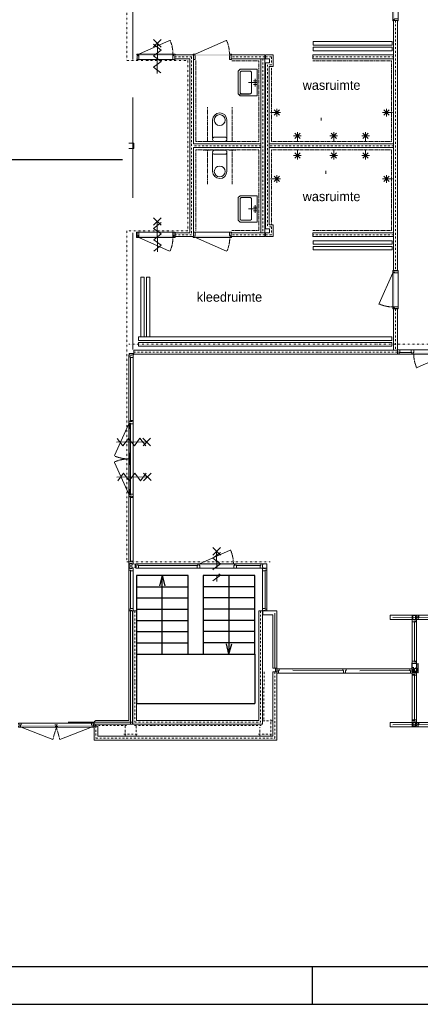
# Model space of a CAD drawing. Extents: x 0 to 84100, y 0 to 59400.
# Tile 3 of 15: x 34375 to 44946, y 0 to 26004. Entities that reach past the tile are written whole.
import ezdxf

# ---------------------------------------------------------------- set-up
doc = ezdxf.new("R2010")
doc.units = 0
doc.header["$LTSCALE"] = 100
for name, pattern in [('DASHDOT', [1, 0.5, -0.25, 0, -0.25]), ('DASHED', [0.75, 0.5, -0.25]), ('DIVIDE', [1.25, 0.5, -0.25, 0, -0.25, 0, -0.25]), ('HIDDEN', [0.375, 0.25, -0.125])]:
    doc.linetypes.add(name, pattern=pattern)
doc.layers.get('0').update_dxf_attribs({"linetype": 'CONTINUOUS'})
for name, color, linetype in [('$AUDIT-BAD-LAYER', 7, 'CONTINUOUS'), ('AL$1A---_ALGEMEEN', 8, 'CONTINUOUS'), ('AL22----', 7, 'CONTINUOUS'), ('AL24----', 7, 'CONTINUOUS'), ('BL$2----', 7, 'CONTINUOUS')]:
    doc.layers.add(name, color=color, linetype=linetype)
doc.styles.add('BURO-025', font='burofont.shx', dxfattribs={"height": 250})

# ---------------------------------------------------------------- blocks, each defined once
blk = doc.blocks.new('A1-HOR')
at = {"linetype": 'Continuous'}
for p, q in [((10, 10), (831, 10)), ((421, 0), (421, 10)), ((0, 0), (841, 0))]:
    blk.add_line(p, q, dxfattribs=at)
blk = doc.blocks.new('08EDGS')
at = {"layer": 'AL$1A---_ALGEMEEN', "color": 0, "linetype": 'Continuous', "lineweight": 0}
blk.add_line((0, 500), (0, -500), dxfattribs=at)
blk = doc.blocks.new('13004S')
at = {"layer": 'AL$1A---_ALGEMEEN', "color": 0, "linetype": 'Continuous', "lineweight": 0}
blk.add_line((0, 0), (899, 400), dxfattribs=at)
at = {"layer": 'AL$1A---_ALGEMEEN', "color": 0, "linetype": 'HIDDEN', "lineweight": 0}
blk.add_arc((-1, 0), 1000, 359.9998, 23.9623, dxfattribs=at)
blk = doc.blocks.new('14GLSS')
at = {"layer": 'AL$1A---_ALGEMEEN', "color": 0, "linetype": 'Continuous', "lineweight": 0}
blk.add_line((0, 0), (1317.8, 45.1), dxfattribs=at)
blk = doc.blocks.new('13005S')
at = {"layer": 'AL$1A---_ALGEMEEN', "color": 0, "linetype": 'Continuous', "lineweight": 0}
blk.add_line((0, 0), (900, 346.1), dxfattribs=at)
at = {"layer": 'AL$1A---_ALGEMEEN', "color": 0, "linetype": 'HIDDEN', "lineweight": 0}
blk.add_line((900, 346.1), (1000, 0), dxfattribs=at)
blk = doc.blocks.new('12004S')
at = {"layer": 'AL$1A---_ALGEMEEN', "color": 0, "linetype": 'Continuous', "lineweight": 0}
blk.add_line((0, 0), (902, 400), dxfattribs=at)
at = {"layer": 'AL$1A---_ALGEMEEN', "color": 0, "linetype": 'HIDDEN', "lineweight": 0}
blk.add_arc((2, 0), 1000, 0, 23.9625, dxfattribs=at)
blk = doc.blocks.new('12FRMS')
at = {"layer": 'AL$1A---_ALGEMEEN', "color": 0, "linetype": 'Continuous', "lineweight": 0}
blk.add_lwpolyline([(-1, -499.5), (-1.6, 500.7), (1000, 501), (1000.6, -499.2)], close=True, dxfattribs=at)
blk = doc.blocks.new('12STPS')
at = {"layer": 'AL$1A---_ALGEMEEN', "color": 0, "linetype": 'Continuous', "lineweight": 0}
for p, q in [((-500.1, 500.6), (495.6, 499.4)), ((-500, -499.7), (495.5, -499.8))]:
    blk.add_line(p, q, dxfattribs=at)
blk = doc.blocks.new('17009')
at = {"layer": 'AL$1A---_ALGEMEEN', "color": 0, "linetype": 'HIDDEN', "lineweight": 0}
for p, q in [((-421.8, 0), (-235.8, 0)), ((-325, -900), (-325, 0)), ((433.3, 0), (221.5, 0)), ((325.5, -900), (325.5, 0))]:
    blk.add_line(p, q, dxfattribs=at)
at = {"layer": 'AL$1A---_ALGEMEEN', "color": 0, "linetype": 'Continuous', "lineweight": 0}
for p, q in [((137.5, 0), (-137.5, 0)), ((-187.5, -60), (-187.5, -50)), ((-187.5, -563.6), (-187.5, -90.7)), ((137.5, -110), (-137.5, -110)), ((187.5, -60), (187.5, -50)), ((187.5, -90.7), (187.5, -562.5))]:
    blk.add_line(p, q, dxfattribs=at)
blk.add_circle((0, -562.5), 144, dxfattribs=at)
for centre, radius, start, end in [((-137.5, -50), 50, 90, 180), ((-137.5, -60), 50, 180, 270), ((137.5, -50), 50, 0, 90), ((137.5, -60), 50, 270, 360), ((0, -562.5), 187.5, 180.33613, 359.99999)]:
    blk.add_arc(centre, radius, start, end, dxfattribs=at)
blk = doc.blocks.new('172001')
at = {"layer": 'AL$1A---_ALGEMEEN', "color": 0, "linetype": 'Continuous', "lineweight": 0}
for p, q in [((-50, 0), (-50, -100)), ((0, 0), (0, -225)), ((50, 0), (50, -100)), ((-100, -50), (100, -50))]:
    blk.add_line(p, q, dxfattribs=at)
for points in [[(-350, -450), (-300, -500), (300, -500), (350, -450), (350, 0), (-350, 0)], [(-275, -450), (275, -450), (300, -425), (300, -175), (275, -150), (-275, -150), (-300, -175), (-300, -425)]]:
    blk.add_lwpolyline(points, close=True, dxfattribs=at)
blk = doc.blocks.new('14FRBS')
at = {"layer": 'AL$1A---_ALGEMEEN', "color": 0, "linetype": 'Continuous', "lineweight": 0}
for points in [[(0, 0), (0, 499.7), (1280.3, 545), (1280.4, 44.3)], [(0, 0), (0, -499.7), (1280.3, -455.4), (1280.4, 44.3)]]:
    blk.add_lwpolyline(points, dxfattribs=at)
blk = doc.blocks.new('14FRSS')
at = {"layer": 'AL$1A---_ALGEMEEN', "color": 0, "linetype": 'Continuous', "lineweight": 0}
blk.add_lwpolyline([(0, -500), (1000, -500), (1000, 500), (0, 500)], close=True, dxfattribs=at)
blk = doc.blocks.new('*O21')
at = {"layer": 'AL$1A---_ALGEMEEN', "color": 0, "linetype": 'Continuous', "lineweight": 0}
for p, q in [((-85.7, 23.5), (-85.7, -90.5)), ((-85.5, -90.5), (18.8, -90.5))]:
    blk.add_line(p, q, dxfattribs=at)
for points in [[(-85.2, 23.5), (-85.2, 90.5), (28.8, 90.5), (28.8, 23.5)], [(28.8, 23.5), (28.8, 88.5), (26.8, 90.5), (-18.2, 90.5), (-18.2, 73.5), (-68.2, 73.5), (-69.2, 72.5), (-69.2, 68), (-83.2, 68), (-85.2, 66), (-85.2, 23.5), (-55.2, 23.5), (-55.2, 37.5), (-1.2, 37.5), (-1.2, 23.5)], [(-74.2, -89.5), (-84.2, -89.5), (-84.2, 13.5), (-74.2, 13.5)], [(-52.2, 37.5), (-52.2, 23.5), (-74.2, 23.5), (-74.2, -79.5), (18.8, -79.5), (18.8, -57.5), (32.8, -57.5), (32.8, -6.5), (18.8, -6.5), (18.8, 23.5), (-1.2, 23.5), (-1.2, 37.5)], [(18.8, 23.5), (83.8, 23.5), (85.8, 21.5), (85.8, -23.5), (68.8, -23.5), (68.8, -73.5), (67.8, -74.5), (63.3, -74.5), (63.3, -88.5), (61.3, -90.5), (18.8, -90.5), (18.8, -60.5), (32.8, -60.5), (32.8, -6.5), (18.8, -6.5)], [(8.8, -79.5), (8.8, -89.5), (-74.2, -89.5), (-74.2, -79.5)], [(32.8, -57.5), (-11.2, -57.5), (-11.2, -6.5), (18.8, -6.5), (18.8, -6.5), (32.8, -6.5)]]:
    blk.add_lwpolyline(points, close=True, dxfattribs=at)
for points in [[(-74.2, -26.5), (-52.2, -26.5), (-74.2, 23.5), (-52.2, 23.5)], [(-74.2, -79.5), (-52.2, -79.5), (-74.2, -29.5), (-52.2, -29.5)], [(18.8, -79.5), (18.8, -57.5), (-31.2, -79.5), (-31.2, -57.5)]]:
    blk.add_solid(points, dxfattribs=at)
at = {"layer": 'AL$1A---_ALGEMEEN', "color": 0, "linetype": 'Continuous', "lineweight": 0, "xscale": 0.06699945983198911, "yscale": -0.1139987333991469}
blk.add_blockref('14FRSS', (-1.2, -33.5), dxfattribs=at)
blk = doc.blocks.new('*O25')
at = {"layer": 'AL$1A---_ALGEMEEN', "color": 0, "linetype": 'Continuous', "lineweight": 0}
for p, q in [((-57, 642.5), (-57, -356.5)), ((12, 640.5), (12, -354.5)), ((57, 659.5), (57, -373.5))]:
    blk.add_line(p, q, dxfattribs=at)
for points in [[(-57, 707.5), (-57, 642.5), (-55, 640.5), (12, 640.5), (12, 657.5), (40, 657.5), (55, 657.5), (57, 659.5), (57, 707.5), (27, 707.5), (27, 698.5), (-27, 698.5), (-27, 707.5)], [(-57, -421.5), (-57, -356.5), (-55, -354.5), (12, -354.5), (12, -371.5), (40, -371.5), (55, -371.5), (57, -373.5), (57, -421.5), (27, -421.5), (27, -412.5), (-27, -412.5), (-27, -421.5)]]:
    blk.add_lwpolyline(points, close=True, dxfattribs=at)
blk = doc.blocks.new('*O26')
at = {"layer": 'AL$1A---_ALGEMEEN', "color": 0, "linetype": 'Continuous', "lineweight": 0}
for p, q in [((-57, 659.5), (-57, -373.5)), ((-12, 640.5), (-12, -354.5)), ((57, 642.5), (57, -356.5))]:
    blk.add_line(p, q, dxfattribs=at)
for points in [[(57, 707.5), (57, 642.5), (55, 640.5), (-12, 640.5), (-12, 657.5), (-40, 657.5), (-55, 657.5), (-57, 659.5), (-57, 707.5), (-27, 707.5), (-27, 698.5), (27, 698.5), (27, 707.5)], [(57, -421.5), (57, -356.5), (55, -354.5), (-12, -354.5), (-12, -371.5), (-40, -371.5), (-55, -371.5), (-57, -373.5), (-57, -421.5), (-27, -421.5), (-27, -412.5), (27, -412.5), (27, -421.5)]]:
    blk.add_lwpolyline(points, close=True, dxfattribs=at)
blk = doc.blocks.new('*O46')
at = {"layer": 'AL$1A---_ALGEMEEN', "color": 0, "linetype": 'Continuous', "lineweight": 0}
for p, q in [((-69.5, 469), (-69.5, -469)), ((69.5, 452), (69.5, -452))]:
    blk.add_line(p, q, dxfattribs=at)
for points in [[(69.5, 506), (69.5, 452), (67.5, 450), (-24.5, 450), (-24.5, 467), (-52.5, 467), (-53.5, 467), (-53.5, 467), (-67.5, 467), (-69.5, 469), (-69.5, 506), (-50.5, 506), (-50.5, 497), (50.5, 497), (50.5, 506)], [(69.5, -506), (69.5, -452), (67.5, -450), (-24.5, -450), (-24.5, -467), (-52.5, -467), (-53.5, -467), (-53.5, -467), (-67.5, -467), (-69.5, -469), (-69.5, -506), (-50.5, -506), (-50.5, -497), (50.5, -497), (50.5, -506)]]:
    blk.add_lwpolyline(points, close=True, dxfattribs=at)
blk.add_solid([(-66.5, -465), (-26.5, -465), (-66.5, 465), (-26.5, 465)], dxfattribs=at)
blk = doc.blocks.new('*O47')
at = {"layer": 'AL$1A---_ALGEMEEN', "color": 0, "linetype": 'Continuous', "lineweight": 0}
for p, q in [((469, 69.5), (-469, 69.5)), ((452, -69.5), (-452, -69.5))]:
    blk.add_line(p, q, dxfattribs=at)
for points in [[(-506, -69.5), (-452, -69.5), (-450, -67.5), (-450, 24.5), (-467, 24.5), (-467, 52.5), (-467, 53.5), (-467, 53.5), (-467, 67.5), (-469, 69.5), (-506, 69.5), (-506, 50.5), (-497, 50.5), (-497, -50.5), (-506, -50.5)], [(506, -69.5), (452, -69.5), (450, -67.5), (450, 24.5), (467, 24.5), (467, 52.5), (467, 53.5), (467, 53.5), (467, 67.5), (469, 69.5), (506, 69.5), (506, 50.5), (497, 50.5), (497, -50.5), (506, -50.5)]]:
    blk.add_lwpolyline(points, close=True, dxfattribs=at)
blk.add_solid([(-465, 66.5), (-465, 26.5), (465, 66.5), (465, 26.5)], dxfattribs=at)
blk = doc.blocks.new('*O50')
at = {"layer": 'AL$1A---_ALGEMEEN', "color": 0, "linetype": 'Continuous', "lineweight": 0}
for points in [[(-497, -69.5), (-452, -69.5), (-450, -67.5), (-450, 24.5), (-467, 24.5), (-467, 52.5), (-467, 53.5), (-467, 53.5), (-467, 67.5), (-469, 69.5), (-506, 69.5), (-506, 50.5), (-497, 50.5), (-497, -50.5), (-497, -50.5)], [(504, -69.5), (450, -69.5), (448, -67.5), (448, 24.5), (465, 24.5), (465, 52.5), (465, 53.5), (465, 53.5), (465, 67.5), (467, 69.5), (504, 69.5), (504, 50.5), (495, 50.5), (495, -50.5), (504, -50.5)]]:
    blk.add_lwpolyline(points, close=True, dxfattribs=at)
blk.add_solid([(463, 66.5), (463, 26.5), (-465, 66.5), (-465, 26.5)], dxfattribs=at)
blk = doc.blocks.new('*O51')
at = {"layer": 'AL$1A---_ALGEMEEN', "color": 0, "linetype": 'Continuous', "lineweight": 0}
for p, q in [((-69.5, -469), (-69.5, 469)), ((69.5, -452), (69.5, 452))]:
    blk.add_line(p, q, dxfattribs=at)
for points in [[(69.5, 506), (69.5, 452), (67.5, 450), (-24.5, 450), (-24.5, 467), (-52.5, 467), (-53.5, 467), (-53.5, 467), (-67.5, 467), (-69.5, 469), (-69.5, 506), (-50.5, 506), (-50.5, 497), (50.5, 497), (50.5, 506)], [(69.5, -506), (69.5, -452), (67.5, -450), (-24.5, -450), (-24.5, -467), (-52.5, -467), (-53.5, -467), (-53.5, -467), (-67.5, -467), (-69.5, -469), (-69.5, -506), (-50.5, -506), (-50.5, -497), (50.5, -497), (50.5, -506)]]:
    blk.add_lwpolyline(points, close=True, dxfattribs=at)
blk.add_solid([(-66.5, 465), (-26.5, 465), (-66.5, -465), (-26.5, -465)], dxfattribs=at)
blk = doc.blocks.new('*O52')
at = {"layer": 'AL$1A---_ALGEMEEN', "color": 0, "linetype": 'Continuous', "lineweight": 0}
for points in [[(-497, 69.5), (-452, 69.5), (-450, 67.5), (-450, -24.5), (-467, -24.5), (-467, -52.5), (-467, -53.5), (-467, -53.5), (-467, -67.5), (-469, -69.5), (-506, -69.5), (-506, -50.5), (-497, -50.5), (-497, 50.5), (-497, 50.5)], [(506, 69.5), (452, 69.5), (450, 67.5), (450, -24.5), (467, -24.5), (467, -52.5), (467, -53.5), (467, -53.5), (467, -67.5), (469, -69.5), (506, -69.5), (506, -50.5), (497, -50.5), (497, 50.5), (506, 50.5)]]:
    blk.add_lwpolyline(points, close=True, dxfattribs=at)
blk.add_solid([(465, -66.5), (465, -26.5), (-465, -66.5), (-465, -26.5)], dxfattribs=at)
blk = doc.blocks.new('*O53')
at = {"layer": 'AL$1A---_ALGEMEEN', "color": 0, "linetype": 'Continuous', "lineweight": 0}
for p, q in [((454, 69.5), (-452, 69.5)), ((471, -69.5), (-469, -69.5))]:
    blk.add_line(p, q, dxfattribs=at)
for points in [[(-506, 69.5), (-452, 69.5), (-450, 67.5), (-450, -24.5), (-467, -24.5), (-467, -52.5), (-467, -53.5), (-467, -53.5), (-467, -67.5), (-469, -69.5), (-506, -69.5), (-506, -50.5), (-497, -50.5), (-497, 50.5), (-506, 50.5)], [(508, 69.5), (454, 69.5), (452, 67.5), (452, -24.5), (469, -24.5), (469, -52.5), (469, -53.5), (469, -53.5), (469, -67.5), (471, -69.5), (508, -69.5), (508, -50.5), (499, -50.5), (499, 50.5), (508, 50.5)]]:
    blk.add_lwpolyline(points, close=True, dxfattribs=at)
blk.add_solid([(-465, -66.5), (-465, -26.5), (467, -66.5), (467, -26.5)], dxfattribs=at)
blk = doc.blocks.new('*O54')
at = {"layer": 'AL$1A---_ALGEMEEN', "color": 0, "linetype": 'Continuous', "lineweight": 0}
for p, q in [((635, 57), (-635, 57)), ((652, -57), (-652, -57)), ((-334, -12), (-633, -12))]:
    blk.add_line(p, q, dxfattribs=at)
for points in [[(-700, 57), (-635, 57), (-633, 55), (-633, -12), (-650, -12), (-650, -40), (-650, -55), (-652, -57), (-700, -57), (-700, -27), (-691, -27), (-691, 27), (-700, 27)], [(-332, 57), (-269, 57), (-267, 55), (-267, -12), (-284, -12), (-284, -40), (-284, -55), (-286, -57), (-315, -57), (-317, -55), (-317, -12), (-334, -12), (-334, 55)], [(700, 57), (635, 57), (633, 55), (633, -12), (650, -12), (650, -40), (650, -55), (652, -57), (700, -57), (700, -27), (691, -27), (691, 27), (700, 27)]]:
    blk.add_lwpolyline(points, close=True, dxfattribs=at)
blk.add_solid([(-282, -14), (-282, -54), (648, -14), (648, -54)], dxfattribs=at)
blk = doc.blocks.new('*O75')
at = {"layer": 'AL$1A---_ALGEMEEN', "color": 0, "linetype": 'Continuous', "lineweight": 0}
for p, q in [((-57, 872.5), (-57, -1020.5)), ((-12, 853.5), (-12, -1001.5)), ((57, 855.5), (57, -1003.5))]:
    blk.add_line(p, q, dxfattribs=at)
for points in [[(57, 920.5), (57, 855.5), (55, 853.5), (-12, 853.5), (-12, 870.5), (-40, 870.5), (-55, 870.5), (-57, 872.5), (-57, 920.5), (-27, 920.5), (-27, 911.5), (27, 911.5), (27, 920.5)], [(57, -1068.5), (57, -1003.5), (55, -1001.5), (-12, -1001.5), (-12, -1018.5), (-40, -1018.5), (-55, -1018.5), (-57, -1020.5), (-57, -1068.5), (-27, -1068.5), (-27, -1059.5), (27, -1059.5), (27, -1068.5)]]:
    blk.add_lwpolyline(points, close=True, dxfattribs=at)
blk = doc.blocks.new('*O76')
at = {"layer": 'AL$1A---_ALGEMEEN', "color": 0, "linetype": 'Continuous', "lineweight": 0}
blk.add_lwpolyline([(20, 465), (-20, 465), (-20, -465), (20, -465)], close=True, dxfattribs=at)
for points in [[(20, 315), (-20, 315), (20, 465), (-20, 465)], [(20, -465), (-20, -465), (20, -315), (-20, -315)]]:
    blk.add_solid(points, dxfattribs=at)
blk = doc.blocks.new('*O77')
at = {"layer": 'AL$1A---_ALGEMEEN', "color": 0, "linetype": 'Continuous', "lineweight": 0}
blk.add_lwpolyline([(20, -465), (-20, -465), (-20, 465), (20, 465)], close=True, dxfattribs=at)
for points in [[(20, 465), (-20, 465), (20, 315), (-20, 315)], [(20, -315), (-20, -315), (20, -465), (-20, -465)]]:
    blk.add_solid(points, dxfattribs=at)
blk = doc.blocks.new('114-35J')
at = {"layer": '$AUDIT-BAD-LAYER', "color": 0, "linetype": 'Continuous'}
for p, q in [((872, 0), (0, 0)), ((0, 0), (0, -2080)), ((872, 0), (872, -907)), ((2256, 0), (872, 0)), ((1069, 0), (1069, -907)), ((1267, 0), (1267, -907)), ((1465, 0), (1465, -907)), ((1663, 0), (1663, -907)), ((1860, 0), (1860, -907)), ((2058, 0), (2058, -907)), ((2256, -907), (2256, 0)), ((872, -454), (2256, -454)), ((2256, -454), (2074, -404)), ((2256, -454), (2074, -500)), ((872, -907), (2256, -907)), ((872, -1173), (872, -2081)), ((2256, -1173), (872, -1173)), ((1069, -2081), (1069, -1173)), ((1267, -2081), (1267, -1173)), ((1465, -2081), (1465, -1173)), ((1663, -2081), (1663, -1173)), ((1860, -2081), (1860, -1173)), ((2058, -2081), (2058, -1173)), ((2256, -2081), (2256, -1173)), ((872, -1627), (1053, -1581)), ((872, -1627), (1053, -1676)), ((2256, -1627), (872, -1627)), ((872, -2080), (0, -2080)), ((872, -2081), (2256, -2081))]:
    blk.add_line(p, q, dxfattribs=at)
at = {"layer": '$AUDIT-BAD-LAYER', "color": 0}
blk.add_line((872, -907), (872, -1175), dxfattribs=at)

msp = doc.modelspace()

# ---------------------------------------------------------------- linework, layer by layer
at = {"layer": 'AL$1A---_ALGEMEEN', "linetype": 'Continuous', "lineweight": 0}
for p, q in [((37360, 28092), (37360, 24955)), ((44241, 25981), (44241, 22724)), ((44241, 25981), (44341, 25981)), ((44341, 25981), (44341, 19376)), ((38108, 25481), (37907, 25283)), ((38107, 25281), (37908, 25483)), ((38002, 24582), (38008, 25382)), ((38965, 25074), (38468, 25074)), ((38468, 25074), (38468, 24974)), ((38865, 24974), (38468, 24974)), ((38862, 24974), (38862, 20374)), ((38962, 25074), (38962, 22724)), ((40840, 25074), (39954, 25074)), ((39954, 25074), (39954, 24974)), ((40840, 24974), (39954, 24974)), ((40741, 24974), (40742, 22724)), ((40741, 24974), (40841, 24974)), ((40840, 25074), (40840, 24974)), ((40841, 24974), (40842, 20374)), ((41067, 25074), (40857, 25074)), ((40857, 25074), (40857, 24974)), ((40967, 24974), (40857, 24974)), ((40967, 24974), (40967, 24864)), ((41067, 25074), (41067, 24764)), ((44241, 25074), (42112, 25074)), ((42112, 25074), (42112, 24974)), ((44241, 24974), (42112, 24974)), ((44241, 23774), (44241, 25074)), ((44241, 25074), (44241, 24974)), ((40967, 24864), (40862, 24864)), ((40862, 24864), (40862, 20484)), ((40862, 24864), (40962, 24864)), ((41067, 24764), (40962, 24764)), ((40962, 24764), (40962, 20584)), ((37360, 23946), (37360, 21298)), ((40182, 24040), (40442, 24040)), ((41257, 23549), (40997, 23549)), ((41087, 23620), (41228, 23479)), ((41228, 23620), (41087, 23479)), ((41157, 23649), (41157, 23449)), ((42333, 23415), (42333, 23340)), ((43952, 23549), (44212, 23549)), ((44122, 23620), (43981, 23479)), ((43981, 23620), (44122, 23479)), ((44052, 23649), (44052, 23449)), ((41601, 22934), (41801, 22934)), ((41631, 22863), (41772, 23005)), ((41631, 23005), (41772, 22863)), ((41701, 23034), (41701, 22774)), ((42561, 22934), (42761, 22934)), ((42591, 22863), (42732, 23005)), ((42591, 23005), (42732, 22863)), ((42661, 23034), (42661, 22774)), ((43401, 22934), (43601, 22934)), ((43431, 22863), (43572, 23005)), ((43431, 23005), (43572, 22863)), ((43501, 23034), (43501, 22774)), ((37369, 22746), (37389, 22746)), ((37389, 22746), (37389, 22675)), ((40741, 22724), (38962, 22724)), ((40741, 22624), (38962, 22624)), ((38962, 22624), (38962, 20274)), ((40742, 22624), (40742, 20374)), ((44241, 22724), (40961, 22724)), ((44241, 22624), (40961, 22624)), ((44241, 22624), (44241, 20374)), ((41601, 22414), (41801, 22414)), ((41631, 22485), (41772, 22344)), ((41631, 22344), (41772, 22485)), ((41701, 22314), (41701, 22574)), ((42561, 22414), (42761, 22414)), ((42591, 22485), (42732, 22344)), ((42591, 22344), (42732, 22485)), ((42661, 22314), (42661, 22574)), ((43401, 22414), (43601, 22414)), ((43431, 22485), (43572, 22344)), ((43431, 22344), (43572, 22485)), ((43501, 22314), (43501, 22574)), ((41087, 21729), (41228, 21870)), ((41228, 21729), (41087, 21870)), ((41157, 21699), (41157, 21899)), ((42453, 21934), (42453, 22009)), ((44122, 21729), (43981, 21870)), ((43981, 21729), (44122, 21870)), ((44052, 21699), (44052, 21899)), ((41257, 21799), (40997, 21799)), ((43952, 21799), (44212, 21799)), ((44241, 21574), (44241, 20274)), ((37906, 20773), (38107, 20575)), ((37907, 20573), (38106, 20775)), ((38012, 19874), (38006, 20674)), ((41067, 20584), (40962, 20584)), ((41067, 20584), (41067, 20274)), ((37357, 20374), (37357, 17296)), ((38862, 20374), (38476, 20374)), ((38476, 20374), (38476, 20274)), ((40841, 20374), (39959, 20374)), ((39959, 20374), (39959, 20274)), ((40742, 20374), (40842, 20374)), ((40841, 20374), (40841, 20274)), ((40967, 20374), (40857, 20374)), ((40857, 20374), (40857, 20274)), ((40967, 20484), (40862, 20484)), ((40862, 20484), (40962, 20484)), ((40967, 20484), (40967, 20374)), ((44241, 20374), (42112, 20374)), ((42112, 20374), (42112, 20274)), ((38962, 20274), (38476, 20274)), ((40841, 20274), (39959, 20274)), ((41067, 20274), (40857, 20274)), ((44241, 20274), (42112, 20274)), ((44241, 20274), (44241, 19376)), ((44241, 19376), (44341, 19376)), ((44241, 18364), (44241, 17274)), ((44241, 18364), (44341, 18364)), ((44341, 18364), (44341, 17274)), ((44341, 17274), (37387, 17274)), ((37387, 17274), (37387, 17174)), ((44341, 17174), (37387, 17174)), ((44241, 17274), (44341, 17274)), ((44341, 17274), (44341, 17174)), ((37251, 17105), (37251, 15402)), ((37296, 17086), (37296, 15421)), ((37365, 17088), (37365, 15419)), ((36929, 14845), (37729, 14851)), ((37628, 14951), (37829, 14752)), ((37828, 14952), (37630, 14751)), ((36942, 13923), (37742, 13930)), ((37843, 13831), (37641, 14029)), ((37643, 13829), (37841, 14031)), ((37251, 11681), (37251, 13405)), ((37296, 11700), (37296, 13386)), ((37365, 11698), (37365, 13388)), ((39115, 11633), (39925, 11993)), ((39470, 12061), (39671, 11863)), ((39471, 11861), (39670, 12063)), ((39573, 11511), (39571, 11962)), ((37251, 11631), (37251, 11517)), ((37490, 11633), (40741, 11633)), ((37507, 11588), (39059, 11588)), ((37507, 11519), (40724, 11519)), ((39115, 11633), (40015, 11633)), ((40093, 11588), (40722, 11588)), ((40777, 11633), (40882, 11633)), ((39574, 11162), (39574, 11305)), ((37252, 10389), (37252, 7499)), ((37352, 10389), (37252, 10389)), ((37302, 10389), (37302, 7399)), ((37362, 10389), (37361, 7397)), ((37362, 10389), (37462, 10389)), ((37462, 10389), (37461, 7497)), ((40683, 10389), (40683, 7499)), ((40683, 10389), (40783, 10389)), ((40783, 10389), (40783, 7399)), ((40788, 10284), (41054, 10285)), ((41106, 8870), (41106, 10326)), ((44735, 10280), (44839, 10280)), ((44735, 10280), (44735, 10166)), ((44792, 10099), (44792, 9066)), ((44735, 8999), (44735, 8756)), ((44735, 8856), (44735, 8756)), ((44849, 8999), (44849, 8756)), ((41058, 8779), (41058, 7079)), ((41058, 8779), (41158, 8779)), ((41158, 8779), (41158, 6979)), ((44792, 7513), (44792, 8689)), ((34389, 7315), (36294, 7315)), ((34412, 7429), (36272, 7429)), ((35302, 7382), (35372, 7382)), ((35311, 7339), (35381, 7339)), ((35337, 7340), (35337, 7382)), ((35346, 7381), (35346, 7339)), ((37341, 7447), (35655, 7448)), ((36337, 7419), (36337, 7399)), ((36437, 7399), (36337, 7399)), ((37352, 7399), (36337, 7399)), ((36337, 7350), (36337, 6979)), ((36337, 7350), (36437, 7350)), ((36337, 6979), (36337, 7349)), ((37252, 7499), (36417, 7499)), ((36437, 7350), (36437, 7079)), ((36437, 7079), (36437, 7349)), ((37361, 7397), (40783, 7399)), ((37461, 7497), (40683, 7499)), ((36437, 7079), (41058, 7079)), ((36337, 6979), (41158, 6979))]:
    msp.add_line(p, q, dxfattribs=at)
at = {"layer": 'AL$1A---_ALGEMEEN', "linetype": 'DASHDOT', "lineweight": 0}
for p, q in [((44291, 25981), (44291, 19376)), ((38915, 25024), (38468, 25024)), ((38912, 25024), (38912, 20324)), ((40840, 25024), (39954, 25024)), ((40791, 24974), (40792, 20374)), ((41017, 25024), (40857, 25024)), ((41017, 25024), (41017, 24814)), ((44241, 25024), (42112, 25024)), ((41017, 24814), (40912, 24814)), ((40912, 24814), (40912, 20534)), ((40741, 22674), (38962, 22674)), ((44241, 22674), (40961, 22674)), ((38912, 20324), (38476, 20324)), ((40841, 20324), (39959, 20324)), ((41017, 20324), (40857, 20324)), ((41017, 20534), (40912, 20534)), ((41017, 20534), (41017, 20324)), ((44241, 20324), (42112, 20324)), ((44291, 18364), (44291, 17274)), ((44341, 17224), (37387, 17224)), ((37412, 10389), (37411, 7447)), ((40733, 10389), (40733, 7449)), ((40820, 7526), (40822, 8794)), ((41108, 8779), (41108, 7029)), ((36350, 7359), (37197, 7359)), ((36387, 7350), (36387, 7029)), ((37159, 7099), (37159, 7398)), ((37408, 7359), (40749, 7359)), ((37411, 7447), (40733, 7449)), ((37449, 7097), (37449, 7398)), ((40709, 7099), (40709, 7319)), ((40789, 7487), (41038, 7487)), ((40999, 7097), (40999, 7526)), ((36387, 7029), (41108, 7029)), ((37122, 7138), (37488, 7138)), ((40672, 7138), (41038, 7138))]:
    msp.add_line(p, q, dxfattribs=at)
at = {"layer": 'AL$1A---_ALGEMEEN', "linetype": 'DASHED', "lineweight": 0}
for p, q in [((41089, 8782), (41171, 8782)), ((36411, 7347), (36328, 7347))]:
    msp.add_line(p, q, dxfattribs=at)
at = {"layer": 'AL$1A---_ALGEMEEN', "linetype": 'DIVIDE', "lineweight": 0}
for points in [[(37201, 51659), (37201, 48092), (37201, 48092), (37202, 24924), (38812, 24924), (38812, 20424), (37202, 20424), (37201, 11682), (40983, 11682)], [(45921, 25157), (45639, 25157), (45665, 17433), (37252, 17433)]]:
    msp.add_lwpolyline(points, dxfattribs=at)
at = {"layer": 'AL$1A---_ALGEMEEN', "linetype": 'Continuous', "lineweight": 0}
for points in [[(44341, 25981), (44341, 19376), (44241, 19376), (44241, 25981)], [(44202, 25424), (44202, 25334), (42123, 25334), (42123, 25424)], [(44202, 25274), (44202, 25184), (42123, 25184), (42123, 25274)], [(38418, 24955), (38418, 25094), (37518, 25094), (37518, 24955)], [(40841, 24974), (40841, 20374), (40742, 20374), (40742, 24974)], [(38420, 20254), (38420, 20393), (37518, 20393), (37518, 20254)], [(44202, 20074), (44202, 20164), (42123, 20164), (42123, 20074)], [(44202, 19924), (44202, 20014), (42123, 20014), (42123, 19924)], [(44360, 19320), (44221, 19320), (44221, 18420), (44360, 18420)], [(37662, 19204), (37572, 19204), (37572, 17624), (37662, 17624)], [(37812, 19204), (37722, 19204), (37722, 17624), (37812, 17624)], [(44341, 18365), (44341, 17274), (44242, 17274), (44241, 18365)], [(44192, 17534), (44192, 17624), (37512, 17624), (37512, 17534)], [(44192, 17384), (44192, 17474), (37512, 17474), (37512, 17384)], [(37375, 17153), (37375, 17155), (37375, 17188), (37375, 17190), (37261, 17190), (37261, 17188), (37261, 17153), (37281, 17153), (37281, 17144), (37335, 17144), (37335, 17153)], [(37365, 17153), (37365, 17088), (37363, 17086), (37296, 17086), (37296, 17103), (37268, 17103), (37253, 17103), (37251, 17105), (37251, 17153), (37281, 17153), (37281, 17144), (37335, 17144), (37335, 17153)], [(37365, 15419), (37365, 15333), (37363, 15331), (37296, 15331), (37296, 15348), (37268, 15348), (37253, 15348), (37251, 15350), (37251, 15402), (37253, 15404), (37296, 15404), (37296, 15421), (37363, 15421)], [(37365, 13388), (37365, 13474), (37363, 13476), (37296, 13476), (37296, 13459), (37268, 13459), (37253, 13459), (37251, 13457), (37251, 13405), (37253, 13403), (37296, 13403), (37296, 13386), (37363, 13386)], [(37365, 11633), (37365, 11698), (37363, 11700), (37296, 11700), (37296, 11683), (37268, 11683), (37253, 11683), (37251, 11681), (37251, 11633), (37281, 11633), (37281, 11642), (37335, 11642), (37335, 11633)], [(37342, 11633), (37342, 11631), (37342, 11620), (37342, 11596), (37261, 11596), (37261, 11620), (37261, 11633), (37281, 11633), (37281, 11642), (37335, 11642), (37335, 11633)], [(37342, 11519), (37342, 11521), (37342, 11532), (37342, 11555), (37261, 11555), (37261, 11532), (37261, 11519), (37281, 11519), (37281, 11510), (37335, 11510), (37335, 11519)], [(37440, 11534), (37423, 11534), (37423, 11618), (37440, 11618), (37440, 11603), (37449, 11603), (37449, 11549), (37440, 11549)], [(37440, 11519), (37505, 11519), (37507, 11521), (37507, 11588), (37490, 11588), (37490, 11616), (37490, 11631), (37488, 11633), (37440, 11633), (37440, 11603), (37449, 11603), (37449, 11549), (37440, 11549)], [(39061, 11519), (39124, 11519), (39126, 11521), (39126, 11588), (39109, 11588), (39109, 11616), (39109, 11631), (39107, 11633), (39078, 11633), (39076, 11631), (39076, 11588), (39059, 11588), (39059, 11521)], [(40091, 11519), (40028, 11519), (40026, 11521), (40026, 11588), (40043, 11588), (40043, 11616), (40043, 11631), (40045, 11633), (40074, 11633), (40076, 11631), (40076, 11588), (40093, 11588), (40093, 11521)], [(40789, 11519), (40724, 11519), (40722, 11521), (40722, 11588), (40739, 11588), (40739, 11616), (40739, 11631), (40741, 11633), (40789, 11633), (40789, 11603), (40780, 11603), (40780, 11549), (40789, 11549)], [(40789, 11631), (40791, 11633), (40891, 11633), (40893, 11631), (40893, 11521), (40891, 11519), (40789, 11519), (40789, 11549), (40780, 11549), (40780, 11603), (40789, 11603)], [(41158, 8879), (41158, 10389), (40788, 10389), (40788, 10284), (41054, 10285), (41054, 8879)], [(44735, 10166), (44735, 10099), (44849, 10099), (44849, 10166)], [(44735, 10166), (44735, 10101), (44737, 10099), (44804, 10099), (44804, 10116), (44832, 10116), (44847, 10116), (44849, 10118), (44849, 10166), (44819, 10166), (44819, 10152), (44765, 10152), (44765, 10166)], [(44768, 10152), (44768, 10166), (44746, 10166), (44746, 10269), (44839, 10269), (44839, 10247), (44853, 10247), (44853, 10196), (44839, 10196), (44839, 10166), (44819, 10166), (44819, 10152)], [(44839, 10280), (44904, 10280), (44906, 10278), (44906, 10211), (44889, 10211), (44889, 10183), (44889, 10168), (44887, 10166), (44839, 10166), (44839, 10196), (44853, 10196), (44853, 10250), (44839, 10250)], [(41172, 8784), (41126, 8784), (41126, 8879), (41158, 8879), (41158, 8833), (41172, 8833)], [(41158, 8863), (41223, 8863), (41225, 8861), (41225, 8816), (41208, 8816), (41208, 8766), (41207, 8765), (41202, 8765), (41202, 8751), (41200, 8749), (41158, 8749), (41158, 8779), (41172, 8779), (41172, 8833), (41158, 8833)], [(42903, 8863), (42989, 8863), (42991, 8861), (42991, 8816), (42974, 8816), (42974, 8766), (42973, 8765), (42969, 8765), (42969, 8751), (42967, 8749), (42926, 8749), (42924, 8751), (42924, 8765), (42920, 8765), (42918, 8766), (42918, 8816), (42901, 8816), (42901, 8861)], [(44735, 8863), (44670, 8863), (44668, 8861), (44668, 8816), (44685, 8816), (44685, 8766), (44686, 8765), (44691, 8765), (44691, 8751), (44693, 8749), (44735, 8749), (44735, 8779), (44721, 8779), (44721, 8833), (44735, 8833)], [(44721, 8784), (44767, 8784), (44767, 8898), (44735, 8898), (44735, 8833), (44721, 8833)], [(44735, 8863), (44725, 8863), (44725, 9016), (44735, 9016)], [(44735, 8999), (44735, 9066), (44849, 9066), (44849, 8999)], [(44735, 8999), (44735, 9064), (44737, 9066), (44804, 9066), (44804, 9049), (44832, 9049), (44847, 9049), (44849, 9047), (44849, 8999), (44819, 8999), (44819, 9008), (44765, 9008), (44765, 8999)], [(44884, 8756), (44894, 8756), (44894, 8999), (44884, 8999)], [(44816, 8742), (44816, 8784), (44735, 8784), (44735, 8756), (44765, 8756), (44765, 8742)], [(44735, 8756), (44735, 8689), (44849, 8689), (44849, 8756)], [(44849, 8756), (44849, 8691), (44847, 8689), (44802, 8689), (44802, 8706), (44752, 8706), (44751, 8707), (44751, 8712), (44737, 8712), (44735, 8714), (44735, 8756), (44765, 8756), (44765, 8742), (44819, 8742), (44819, 8756)], [(34347, 7429), (34412, 7429), (34414, 7427), (34414, 7382), (34397, 7382), (34397, 7332), (34396, 7331), (34391, 7331), (34391, 7317), (34389, 7315), (34347, 7315), (34347, 7345), (34361, 7345), (34361, 7399), (34347, 7399)], [(36337, 7429), (36272, 7429), (36270, 7427), (36270, 7382), (36287, 7382), (36287, 7332), (36288, 7331), (36292, 7331), (36292, 7317), (36294, 7315), (36337, 7315), (36337, 7345), (36323, 7345), (36323, 7399), (36337, 7399)], [(36323, 7350), (36369, 7350), (36369, 7399), (36337, 7399), (36337, 7399), (36323, 7399)]]:
    msp.add_lwpolyline(points, close=True, dxfattribs=at)
for points in [[(37907, 25353), (38106, 25202), (37905, 25053), (38104, 24901), (37903, 24753), (38102, 24602)], [(37252, 22746), (37270, 22746), (37270, 22746), (37369, 22746), (37369, 22746), (37389, 22746), (37389, 22675)], [(37252, 22603), (37270, 22603), (37270, 22603), (37369, 22603), (37369, 22601), (37389, 22601), (37389, 22672)], [(38106, 20645), (37908, 20493), (38108, 20345), (37910, 20193), (38111, 20045), (37912, 19893)], [(37699, 14751), (37548, 14950), (37400, 14749), (37248, 14947), (37100, 14746), (36948, 14945)], [(37711, 14030), (37563, 13828), (37411, 14027), (37263, 13826), (37111, 14024), (36963, 13823)], [(39671, 11933), (39472, 11781), (39671, 11633), (39472, 11481), (39486, 11471)], [(39630, 11365), (39673, 11333), (39474, 11181)], [(37352, 7399), (37352, 10389), (37252, 10389), (37252, 7499)], [(44792, 10166), (44735, 10166), (44735, 8999), (44792, 8999)], [(44792, 10166), (44849, 10166), (44849, 8999), (44792, 8999)], [(42901, 8863), (41158, 8863), (41158, 8806)], [(44736, 8806), (44736, 8863), (42991, 8863)], [(42991, 8863), (44736, 8863), (44736, 8806)], [(42924, 8749), (41158, 8749), (41158, 8806)], [(44736, 8806), (44736, 8749), (42969, 8749)], [(42969, 8749), (44736, 8749), (44736, 8806)], [(44792, 7446), (44735, 7446), (44735, 8756), (44792, 8756)], [(44792, 7446), (44849, 7446), (44849, 8756), (44792, 8756)]]:
    msp.add_lwpolyline(points, dxfattribs=at)
at = {"layer": 'AL$1A---_ALGEMEEN', "linetype": 'HIDDEN', "lineweight": 0}
for points in [[(39972, 24914), (40682, 24914), (40682, 22784), (39022, 22784), (39022, 24924)], [(42112, 24914), (44182, 24914), (44182, 22784), (41021, 22784), (41021, 24736)], [(39974, 20434), (40682, 20434), (40682, 22564), (39022, 22564), (39022, 20424)], [(42112, 20434), (44182, 20434), (44182, 22564), (41021, 22564), (41021, 20604)]]:
    msp.add_lwpolyline(points, dxfattribs=at)
at = {"layer": 'AL$1A---_ALGEMEEN', "linetype": 'Continuous', "lineweight": 0, "extrusion": (0, 0, -1)}
for radius in [50, 45.1, 40]:
    msp.add_circle((-44829, 8832), radius, dxfattribs=at)
at = {"layer": 'AL$1A---_ALGEMEEN', "linetype": 'HIDDEN', "lineweight": 0}
msp.add_arc((39115, 11633), 900, 0, 23.9625, dxfattribs=at)
at = {"layer": 'AL$1A---_ALGEMEEN', "linetype": 'Continuous', "lineweight": 0, "extrusion": (0, 0, -1)}
msp.add_arc((-36417, 7419), 80, 0, 90, dxfattribs=at)
at = {"layer": 'AL$1A---_ALGEMEEN', "linetype": 'Continuous', "lineweight": 0}
for points in [[(37251, 11517), (37261, 11517), (37251, 11633), (37261, 11633)], [(37342, 11633), (37440, 11633), (37342, 11618), (37440, 11618)], [(37342, 11519), (37440, 11519), (37342, 11534), (37440, 11534)], [(40041, 11590), (40041, 11630), (39111, 11590), (39111, 11630)], [(41158, 8863), (41158, 8899), (41174, 8863), (41170, 8896)], [(44765, 9008), (44765, 8989), (44815, 9008), (44815, 8989)], [(44767, 8909), (44777, 8909), (44767, 8829), (44777, 8829)], [(44884, 8999), (44884, 8977), (44834, 8999), (44834, 8977)], [(44834, 8778), (44834, 8756), (44884, 8778), (44884, 8756)], [(35329, 7340), (35329, 7380), (34399, 7340), (34399, 7380)], [(36285, 7340), (36285, 7380), (35355, 7340), (35355, 7380)]]:
    msp.add_solid(points, dxfattribs=at)
at = {"layer": 'AL22----', "linetype": 'Continuous'}
msp.add_line((37087, 22300), (13458, 22300), dxfattribs=at)

# ---------------------------------------------------------------- block references
at = {"layer": 'AL$1A---_ALGEMEEN', "linetype": 'Continuous', "lineweight": 0}
for name, p in [('*O46', (44291, 26478)), ('*O47', (37970, 25024)), ('*O50', (39459, 25024)), ('*O53', (37970, 20325)), ('*O52', (39459, 20325)), ('*O51', (44291, 18870)), ('*O54', (45041, 17224)), ('*O75', (37308, 14477)), ('*O76', (37274, 14881)), ('*O77', (37274, 13924)), ('*O26', (37308, 10811)), ('*O25', (40836, 10811)), ('*O21', (44820, 7423))]:
    msp.add_blockref(name, p, dxfattribs=at)
for name, p, xscale, yscale, zscale in [('12004S', (37517, 25094), 0.8999990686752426, 0.8999990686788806, 0.8999990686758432), ('12004S', (39008, 25094), 0.8999990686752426, 0.8999990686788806, 0.8999990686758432), ('12STPS', (37968, 25025), 0.8999990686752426, -0.1390001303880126, 0.8999990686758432), ('12FRMS', (37461, 20324), 0.05600052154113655, 0.1390001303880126, 0.1000009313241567), ('12STPS', (37968, 20324), 0.8999990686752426, 0.1390001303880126, 0.8999990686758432), ('12STPS', (39468, 20324), 0.8999990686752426, 0.1390001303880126, 0.8999990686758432), ('12004S', (37517, 20254), 0.8999990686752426, -0.8999990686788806, 0.8999990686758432), ('12004S', (39017, 20254), 0.8999990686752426, -0.8999990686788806, 0.8999990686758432), ('13005S', (34414, 7315), 0.9279993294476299, -0.9279993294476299, 0.9279993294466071)]:
    msp.add_blockref(name, p, dxfattribs=dict(at, xscale=xscale, yscale=yscale, zscale=zscale))
at = {"layer": 'AL$1A---_ALGEMEEN', "linetype": 'Continuous', "lineweight": 0, "yscale": -1}
for name, p, rotation in [('172001', (40641, 24343), 90), ('17009', (39653, 22558), 180)]:
    msp.add_blockref(name, p, dxfattribs=dict(at, rotation=rotation))
at = {"layer": 'AL$1A---_ALGEMEEN', "linetype": 'Continuous', "lineweight": 0}
for name, p, rotation in [('17009', (39653, 22791), 180), ('172001', (40641, 21005), 270)]:
    msp.add_blockref(name, p, dxfattribs=dict(at, rotation=rotation))
for name, p, xscale, yscale, zscale, rotation in [('12FRMS', (38476, 20319), 0.05600052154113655, -0.1390001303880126, 0.1000009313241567, 180), ('12004S', (44221, 19320), 0.8999990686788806, -0.8999990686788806, 0.8999990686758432, 270), ('12FRMS', (44291, 19376), 0.05600052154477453, -0.1390001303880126, 0.1000009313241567, 270), ('12STPS', (44291, 18870), 0.8999990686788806, -0.1390001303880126, 0.8999990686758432, 270), ('12FRMS', (44291, 18364), 0.05600052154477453, 0.1390001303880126, 0.1000009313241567, 90), ('12004S', (45675, 17174), 0.8999990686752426, 0.8999990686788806, 0.8999990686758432, 180), ('13004S', (37252, 15330), 0.9279946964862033, -0.927994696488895, 0.9279993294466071, 269.9870621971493), ('13004S', (37251, 13475), 0.9279946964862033, 0.927994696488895, 0.9279993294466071, 89.98706219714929), ('13005S', (36270, 7315), 0.9279993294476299, 0.9279993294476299, 0.9279993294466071, 180), ('08EDGS', (36337, 7229), 0.1000009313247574, 0.1000009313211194, 0.1000009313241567, 180)]:
    msp.add_blockref(name, p, dxfattribs=dict(at, xscale=xscale, yscale=yscale, zscale=zscale, rotation=rotation))
at = {"layer": 'AL$1A---_ALGEMEEN', "linetype": 'Continuous', "lineweight": 0, "rotation": 180}
for name, p, xscale, yscale in [('14FRBS', (45614, 10223), 1.143000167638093, 0.1139987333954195), ('14GLSS', (45547, 10223), 1.009001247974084, 0.1139987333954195), ('14GLSS', (42913, 8816), 1.009001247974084, -0.1139987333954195), ('14GLSS', (44680, 8816), 1.009001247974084, 0.1139987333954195), ('14FRBS', (45614, 7389), 1.143000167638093, 0.1139987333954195), ('14GLSS', (45547, 7389), 1.009001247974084, 0.1139987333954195)]:
    msp.add_blockref(name, p, dxfattribs=dict(at, xscale=xscale, yscale=yscale))
at = {"layer": 'AL$1A---_ALGEMEEN', "linetype": 'Continuous', "lineweight": 0, "xscale": 0.0669994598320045, "yscale": -0.1139987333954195}
msp.add_blockref('14FRSS', (44819, 10223), dxfattribs=at)
at = {"layer": 'AL24----', "linetype": 'Continuous', "xscale": 1.5, "yscale": 1.5, "zscale": 1.5, "rotation": 90}
msp.add_blockref('114-35J', (37457, 7941), dxfattribs=at)
at = {"layer": 'BL$2----', "xscale": 100, "yscale": 100, "zscale": 100}
msp.add_blockref('A1-HOR', (0, 0), dxfattribs=at)

# ---------------------------------------------------------------- texts
at = {"layer": 'AL22----', "linetype": 'Continuous', "style": 'BURO-025'}
for s, p in [('wasruimte', (41843, 24151)), ('wasruimte', (41843, 21211)), ('kleedruimte', (39045, 18555))]:
    msp.add_text(s, height=250, dxfattribs=at).set_placement(p)

doc.saveas('drawing.dxf')
